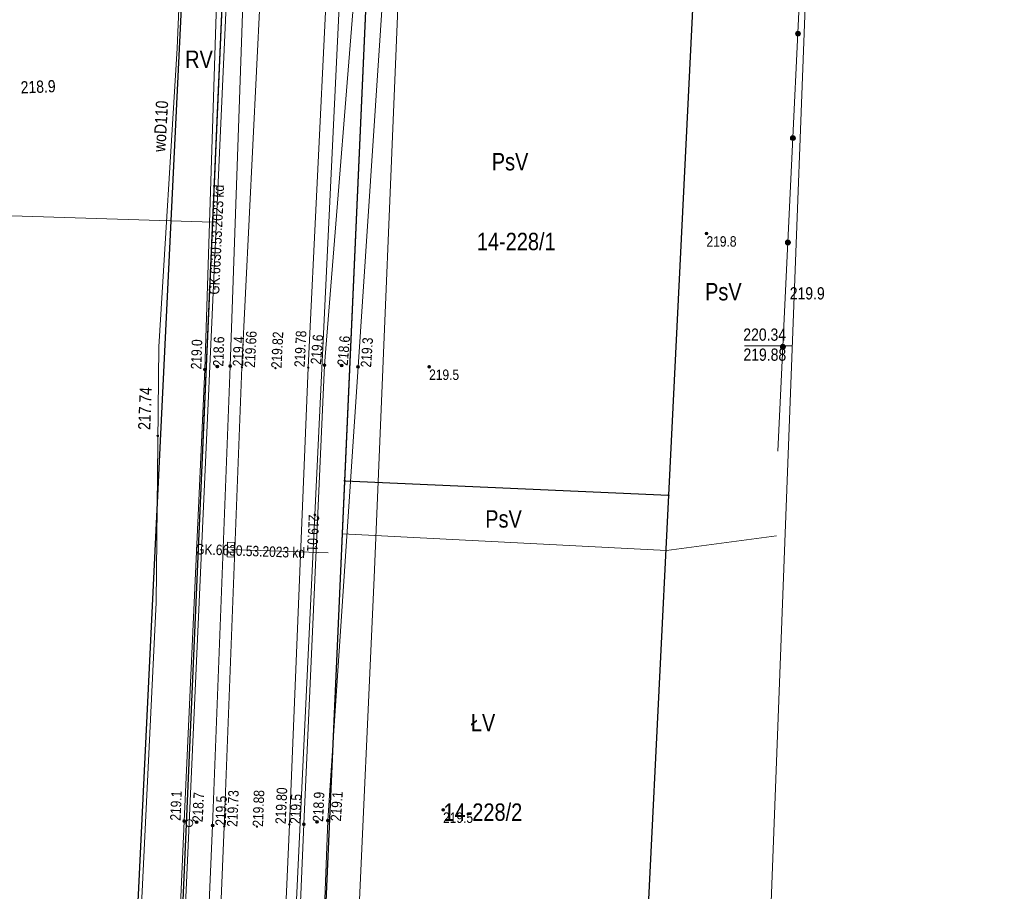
# Model space of a CAD drawing. Header units: metres. Extents: x 0 to 6601798, y -2700 to 5691112.
# Tile 53 of 61: x 6600211 to 6600282, y 5690379 to 5690441. Entities that reach past the tile are written whole.
import ezdxf
from ezdxf.enums import TextEntityAlignment as Align

# ---------------------------------------------------------------- set-up
doc = ezdxf.new("R2010")
doc.units = ezdxf.units.M
doc.header["$MEASUREMENT"] = 0
for name, color, linetype, lineweight in [('AS__Nowe_granice', 150, 'Continuous', 30), ('Kontury', 7, 'Continuous', 5), ('Numery_dzialek', 150, 'Continuous', 5), ('Numery_konturow', 7, 'Continuous', 5), ('OTK_L_0', 7, 'Continuous', 5), ('OTK_L_5', 7, 'Continuous', 5), ('OTR_T_0', 7, 'Continuous', 5), ('OTR_T_1', 7, 'Continuous', 5), ('P_SUK_T_1', 7, 'Continuous', 5), ('P_SUK_T_3', 7, 'Continuous', 5), ('P_SUKP_E_T_0', 7, 'Continuous', 5), ('P_SUKP_L_0', 7, 'Continuous', 5), ('podzial_uzytki', 7, 'Continuous', 5), ('Punkty', 7, 'Continuous', 5), ('SUL_L_1', 7, 'Continuous', 5), ('SUTR_T_0', 7, 'Continuous', 5), ('SZOPO_L_0', 7, 'Continuous', 5), ('UKKOC_T_8', 7, 'Continuous', 5), ('UTTPOM_L_1', 7, 'Continuous', 5), ('UWWOC_T_0', 7, 'Continuous', 5), ('UWWOO_T_0', 7, 'Continuous', 5), ('UWWPM_L_1', 7, 'Continuous', 5), ('Uzytki', 7, 'Continuous', 5), ('WWRPP_T_0', 7, 'Continuous', 5)]:
    doc.layers.add(name, color=color, linetype=linetype, lineweight=lineweight)
doc.styles.add('STYL_ARIAL', font='ARIALN.TTF')

# ---------------------------------------------------------------- blocks, each defined once
blk = doc.blocks.new('GRO')
at = {"color": 7, "flags": 128}
blk.add_lwpolyline([(0, 0.45), (0.318, 0.318), (0.45, 0), (0.318, -0.318), (0, -0.45), (-0.318, -0.318), (-0.45, 0), (-0.318, 0.318), (0, 0.45)], dxfattribs=at)
blk = doc.blocks.new('801')
at = {"color": 0}
for radius in [1, 0.9, 0.8, 0.7, 0.6, 0.5, 0.4, 0.3, 0.2, 0.1]:
    blk.add_circle((0, 0), radius, dxfattribs=at)
blk = doc.blocks.new('403')
at = {"color": 0}
blk.add_circle((0, 0), 0.5, dxfattribs=at)
blk = doc.blocks.new('4_SUKS')
at = {"color": 7, "flags": 128}
blk.add_lwpolyline([(0, 2.5), (1.352, 2.103), (2.274, 1.039), (2.475, -0.356), (1.889, -1.637), (0.704, -2.399), (-0.704, -2.399), (-1.889, -1.637), (-2.475, -0.356), (-2.274, 1.039), (-1.352, 2.103), (0, 2.5)], dxfattribs=at)
blk = doc.blocks.new('509')
at = {"color": 0}
for p, q in [((-5, -2.5), (-5, 2.5)), ((-5, 2.5), (5.5, 2.5)), ((-1.5, 2.5), (-1.5, -2.5)), ((2, 2.5), (2, -2.5)), ((5.5, 2.5), (5.5, -2.5)), ((5.5, -2.5), (-5, -2.5))]:
    blk.add_line(p, q, dxfattribs=at)
blk = doc.blocks.new('4_SUPS')
at = {"color": 7, "flags": 128}
blk.add_lwpolyline([(0, 0.625), (0.442, 0.442), (0.625, 0), (0.442, -0.442), (0, -0.625), (-0.442, -0.442), (-0.625, 0), (-0.442, 0.442), (0, 0.625)], dxfattribs=at)
blk = doc.blocks.new('UGW')
at = {"color": 7, "flags": 128}
blk.add_lwpolyline([(0, 0.625), (0.442, 0.442), (0.625, 0), (0.442, -0.442), (0, -0.625), (-0.442, -0.442), (-0.625, 0), (-0.442, 0.442), (0, 0.625)], dxfattribs=at)

msp = doc.modelspace()

# ---------------------------------------------------------------- linework, layer by layer
at = {"color": 7, "linetype": 'Continuous', "lineweight": 0, "flags": 128}
msp.add_lwpolyline([(6600251.64, 5690029.65), (6600268.02, 5690461.06), (6600281.59, 5690699.83)], dxfattribs=at)
at = {"layer": 'AS__Nowe_granice', "linetype": 'Continuous', "flags": 128}
for points in [[(6600222.91, 5690449.53), (6600207.61, 5690134.2)], [(6600212.06, 5690133.95), (6600225.8, 5690449.36)], [(6600234.28, 5690408.15), (6600236.12, 5690449.37)], [(6600259.5, 5690447.8), (6600257.5, 5690407.12)], [(6600232.41, 5690366.1), (6600234.28, 5690408.15)], [(6600234.28, 5690408.15), (6600257.5, 5690407.12)], [(6600257.5, 5690407.12), (6600255.43, 5690365.07)]]:
    msp.add_lwpolyline(points, dxfattribs=at)
at = {"layer": 'Kontury', "color": 3, "linetype": 'Continuous', "flags": 128}
for points in [[(6600224.81, 5690426.69), (6600225.8, 5690449.36)], [(6600236.12, 5690449.37), (6600234.11, 5690404.34)], [(6600194.41, 5690427.66), (6600224.81, 5690426.69)], [(6600218.34, 5690278.96), (6600224.81, 5690426.69)], [(6600234.11, 5690404.34), (6600230.54, 5690324.2)], [(6600234.11, 5690404.34), (6600257.37, 5690403.13)]]:
    msp.add_lwpolyline(points, dxfattribs=at)
at = {"layer": 'OTK_L_0', "color": 7, "linetype": 'Continuous', "flags": 128}
for points in [[(6600226.9, 5690416.294), (6600228.22, 5690442.863)], [(6600232.943, 5690442.807), (6600231.666, 5690416.264)], [(6600225.641, 5690383.336), (6600226.9, 5690416.294)], [(6600231.666, 5690416.264), (6600230.306, 5690383.485)], [(6600230.306, 5690383.485), (6600228.725, 5690347.58)], [(6600224.165, 5690348.001), (6600225.641, 5690383.336)]]:
    msp.add_lwpolyline(points, dxfattribs=at)
at = {"layer": 'OTK_L_5', "color": 7, "linetype": 'Continuous', "flags": 128}
for points in [[(6600235.386, 5690448.376), (6600232.833, 5690416.444)], [(6600235.232, 5690416.315), (6600237.382, 5690448.429)], [(6600224.251, 5690416.123), (6600225.089, 5690442.408)], [(6600226.975, 5690442.349), (6600226.056, 5690416.375)], [(6600222.758, 5690383.726), (6600224.251, 5690416.123)], [(6600226.056, 5690416.375), (6600224.806, 5690383.409)], [(6600232.833, 5690416.444), (6600231.347, 5690383.494)], [(6600233.067, 5690383.755), (6600235.232, 5690416.315)], [(6600221.206, 5690348.372), (6600222.758, 5690383.726)], [(6600231.347, 5690383.494), (6600229.809, 5690347.594)], [(6600231.688, 5690347.382), (6600233.067, 5690383.755)], [(6600224.806, 5690383.409), (6600223.267, 5690347.987)]]:
    msp.add_lwpolyline(points, dxfattribs=at)
at = {"layer": 'P_SUKP_L_0', "color": 30, "linetype": 'Continuous', "flags": 128}
for points in [[(6600223.13, 5690383.58), (6600225.96, 5690446.51)], [(6600226.11, 5690403.22), (6600233.1, 5690402.98)], [(6600220.65, 5690328.63), (6600223.13, 5690383.58)]]:
    msp.add_lwpolyline(points, dxfattribs=at)
at = {"layer": 'SUL_L_1', "color": 7, "linetype": 'Continuous', "flags": 128}
for points in [[(6600234.09, 5690446.7), (6600232.14, 5690405.7)], [(6600232.14, 5690405.7), (6600228.69, 5690333.35)]]:
    msp.add_lwpolyline(points, dxfattribs=at)
at = {"layer": 'SZOPO_L_0', "color": 7, "linetype": 'Continuous', "flags": 128}
msp.add_lwpolyline([(6600265.35, 5690410.26), (6600267.03, 5690445.32)], dxfattribs=at)
at = {"layer": 'SZOPO_L_0', "color": 7, "linetype": 'Continuous'}
for centre, radius in [((6600266.786, 5690440.226), 0.175), ((6600266.786, 5690440.226), 0.158), ((6600266.786, 5690440.226), 0.14), ((6600266.786, 5690440.226), 0.122), ((6600266.786, 5690440.226), 0.105), ((6600266.786, 5690440.226), 0.0875), ((6600266.786, 5690440.226), 0.07), ((6600266.786, 5690440.226), 0.0525), ((6600266.786, 5690440.226), 0.035), ((6600266.427, 5690432.734), 0.175), ((6600266.427, 5690432.734), 0.158), ((6600266.427, 5690432.734), 0.14), ((6600266.427, 5690432.734), 0.122), ((6600266.427, 5690432.734), 0.105), ((6600266.427, 5690432.734), 0.0875), ((6600266.427, 5690432.734), 0.07), ((6600266.427, 5690432.734), 0.0525), ((6600266.427, 5690432.734), 0.035), ((6600266.068, 5690425.243), 0.175), ((6600266.068, 5690425.243), 0.158), ((6600266.068, 5690425.243), 0.14), ((6600266.068, 5690425.243), 0.122), ((6600266.068, 5690425.243), 0.105), ((6600266.068, 5690425.243), 0.0875), ((6600266.068, 5690425.243), 0.07), ((6600266.068, 5690425.243), 0.0525), ((6600266.068, 5690425.243), 0.035), ((6600265.709, 5690417.751), 0.175), ((6600265.709, 5690417.751), 0.158), ((6600265.709, 5690417.751), 0.14), ((6600265.709, 5690417.751), 0.122), ((6600265.709, 5690417.751), 0.105), ((6600265.709, 5690417.751), 0.0875), ((6600265.709, 5690417.751), 0.07), ((6600265.709, 5690417.751), 0.0525), ((6600265.709, 5690417.751), 0.035)]:
    msp.add_circle(centre, radius, dxfattribs=at)
at = {"layer": 'UKKOC_T_8', "color": 30, "linetype": 'Continuous', "flags": 128}
for points in [[(6600262.96, 5690417.834), (6600266.315, 5690417.834)], [(6600266.377, 5690417.796), (6600266.315, 5690417.834)]]:
    msp.add_lwpolyline(points, dxfattribs=at)
at = {"layer": 'UTTPOM_L_1', "color": 30, "linetype": 'Continuous', "flags": 128}
for points in [[(6600236.397, 5690401.174), (6600238.285, 5690446.691)], [(6600233.956, 5690347.605), (6600236.397, 5690401.174)]]:
    msp.add_lwpolyline(points, dxfattribs=at)
at = {"layer": 'UWWPM_L_1', "color": 161, "linetype": 'Continuous', "flags": 128}
for points in [[(6600223.605, 5690470.92), (6600222.251, 5690439.193)], [(6600222.251, 5690439.193), (6600220.936, 5690417.756)], [(6600220.936, 5690417.756), (6600220.744, 5690399.408)], [(6600220.744, 5690399.408), (6600218.094, 5690344.638)]]:
    msp.add_lwpolyline(points, dxfattribs=at)
at = {"layer": 'Uzytki', "color": 3, "linetype": 'Continuous', "flags": 128}
for points in [[(6600224.81, 5690426.69), (6600225.8, 5690449.36)], [(6600236.12, 5690449.37), (6600234.11, 5690404.34)], [(6600194.41, 5690427.66), (6600224.81, 5690426.69)], [(6600218.34, 5690278.96), (6600224.81, 5690426.69)], [(6600234.11, 5690404.34), (6600230.54, 5690324.2)], [(6600265.255, 5690404.183), (6600257.37, 5690403.13)]]:
    msp.add_lwpolyline(points, dxfattribs=at)

# ---------------------------------------------------------------- block references
at = {"layer": 'OTR_T_0', "color": 7, "linetype": 'Continuous', "xscale": 0.1, "yscale": 0.1, "zscale": 0.1, "rotation": 0.0008399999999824}
for p in [(6600226.9, 5690416.294), (6600229.311, 5690416.225), (6600231.666, 5690416.264), (6600230.306, 5690383.485), (6600225.641, 5690383.336), (6600227.978, 5690383.326)]:
    msp.add_blockref('403', p, dxfattribs=at)
at = {"layer": 'OTR_T_1', "color": 7, "linetype": 'Continuous', "xscale": 0.1, "yscale": 0.1, "zscale": 0.1}
msp.add_blockref('801', (6600260.23, 5690425.88), dxfattribs=at)
at = {"layer": 'OTR_T_1', "color": 7, "linetype": 'Continuous', "xscale": 0.1, "yscale": 0.1, "zscale": 0.1, "rotation": 0.0008399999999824}
for p in [(6600224.251, 5690416.123), (6600225.138, 5690416.349), (6600226.056, 5690416.375), (6600232.833, 5690416.444), (6600234.056, 5690416.408), (6600235.232, 5690416.315), (6600240.334, 5690416.314), (6600241.335, 5690384.532), (6600222.758, 5690383.726), (6600223.656, 5690383.653), (6600224.806, 5690383.409), (6600231.347, 5690383.494), (6600232.29, 5690383.676), (6600233.067, 5690383.755)]:
    msp.add_blockref('801', p, dxfattribs=at)
at = {"layer": 'P_SUK_T_1', "color": 7, "linetype": 'Continuous', "xscale": 0.1, "yscale": 0.1, "zscale": 0.1, "rotation": 268.38489}
msp.add_blockref('509', (6600226.11, 5690403.22), dxfattribs=at)
at = {"layer": 'P_SUK_T_3', "color": 30, "linetype": 'Continuous', "xscale": 0.1, "yscale": 0.1, "zscale": 0.1}
msp.add_blockref('4_SUKS', (6600223.13, 5690383.58), dxfattribs=at)
at = {"layer": 'Punkty', "color": 7, "linetype": 'Continuous', "xscale": 0.1, "yscale": 0.1, "zscale": 0.1}
for p in [(6600234.28, 5690408.15), (6600257.5, 5690407.12)]:
    msp.add_blockref('GRO', p, dxfattribs=at)
at = {"layer": 'SUTR_T_0', "color": 30, "linetype": 'Continuous', "xscale": 0.1, "yscale": 0.1, "zscale": 0.1}
msp.add_blockref('4_SUPS', (6600232.14, 5690405.7), dxfattribs=at)
at = {"layer": 'UWWOC_T_0', "color": 161, "linetype": 'Continuous', "xscale": 0.1, "yscale": 0.1, "zscale": 0.1, "rotation": 2.39496}
msp.add_blockref('UGW', (6600220.87, 5690411.359), dxfattribs=at)

# ---------------------------------------------------------------- texts
at = {"layer": 'Numery_dzialek', "linetype": 'Continuous', "style": 'STYL_ARIAL'}
for s, p in [('14-228/1', (6600243.756, 5690425.94)), ('14-228/2', (6600241.36, 5690384.991))]:
    msp.add_text(s, height=1.25, dxfattribs=at).set_placement(p, align=Align.TOP_LEFT)
at = {"layer": 'Numery_konturow', "color": 3, "linetype": 'Continuous', "style": 'STYL_ARIAL'}
msp.add_text('RV', height=1.25, dxfattribs=at).set_placement((6600222.834, 5690439.015), align=Align.TOP_LEFT)
at = {"layer": 'OTR_T_0', "color": 7, "linetype": 'Continuous', "style": 'STYL_ARIAL'}
for s, rotation, p in [('219.66', 87.2, (6600227.087, 5690416.285)), ('219.73', 87.8, (6600225.828, 5690383.329))]:
    msp.add_text(s, height=0.75, rotation=rotation, dxfattribs=at).set_placement(p, align=Align.TOP_LEFT)
for s, rotation, p in [('219.82', 87.2, (6600229.373, 5690416.222)), ('219.88', 87.8, (6600228.041, 5690383.324))]:
    msp.add_text(s, height=0.75, rotation=rotation, dxfattribs=at).set_placement(p, align=Align.MIDDLE_LEFT)
for s, rotation, p in [('219.78', 87.2, (6600231.631, 5690416.266)), ('219.80', 87.6, (6600230.271, 5690383.486))]:
    msp.add_text(s, height=0.75, rotation=rotation, dxfattribs=at).set_placement(p, align=Align.BOTTOM_LEFT)
at = {"layer": 'OTR_T_1', "color": 7, "linetype": 'Continuous', "style": 'STYL_ARIAL'}
for s, p in [('219.8', (6600260.23, 5690425.692)), ('219.5', (6600240.334, 5690416.127)), ('219.5', (6600241.335, 5690384.344))]:
    msp.add_text(s, height=0.75, dxfattribs=at).set_placement(p, align=Align.TOP_LEFT)
for s, rotation, p in [('218.6', 88.2, (6600225.201, 5690416.347)), ('218.6', 85.4, (6600234.118, 5690416.403)), ('218.7', 87.4, (6600223.718, 5690383.65)), ('218.9', 87.4, (6600232.352, 5690383.673))]:
    msp.add_text(s, height=0.75, rotation=rotation, dxfattribs=at).set_placement(p, align=Align.MIDDLE_LEFT)
for s, rotation, p in [('219.4', 88, (6600226.243, 5690416.369)), ('219.3', 86.2, (6600235.419, 5690416.303)), ('219.5', 87.8, (6600224.993, 5690383.402)), ('219.1', 86.2, (6600233.254, 5690383.743))]:
    msp.add_text(s, height=0.75, rotation=rotation, dxfattribs=at).set_placement(p, align=Align.TOP_LEFT)
for s, rotation, p in [('219.6', 85.4, (6600232.798, 5690416.447)), ('219.0', 88.2, (6600224.216, 5690416.124)), ('219.1', 87.4, (6600222.723, 5690383.728)), ('219.5', 87.4, (6600231.312, 5690383.496))]:
    msp.add_text(s, height=0.75, rotation=rotation, dxfattribs=at).set_placement(p, align=Align.BOTTOM_LEFT)
at = {"layer": 'P_SUKP_E_T_0', "color": 30, "linetype": 'Continuous', "style": 'STYL_ARIAL'}
for rotation, p in [(87.4251, (6600225.075, 5690425.446)), (358.0335, (6600227.495, 5690403.11))]:
    msp.add_text('GK.6630.53.2023 kd', height=0.75, rotation=rotation, dxfattribs=at).set_placement(p, align=Align.MIDDLE_CENTER)
at = {"layer": 'podzial_uzytki', "color": 3, "linetype": 'Continuous', "style": 'STYL_ARIAL'}
for s, p in [('PsV', (6600244.825, 5690431.665)), ('PsV', (6600260.125, 5690422.337)), ('PsV', (6600244.357, 5690406.033)), ('ŁV', (6600243.326, 5690391.411))]:
    msp.add_text(s, height=1.25, dxfattribs=at).set_placement(p, align=Align.TOP_LEFT)
at = {"layer": 'SUTR_T_0', "color": 30, "linetype": 'Continuous', "style": 'STYL_ARIAL'}
msp.add_text('219.01', height=0.75, rotation=267.2, dxfattribs=at).set_placement((6600232.078, 5690405.703), align=Align.MIDDLE_LEFT)
at = {"layer": 'UKKOC_T_8', "color": 30, "linetype": 'Continuous', "style": 'STYL_ARIAL'}
for s, p in [('220.34', (6600262.869, 5690419.069)), ('219.88', (6600262.879, 5690417.632))]:
    msp.add_text(s, height=0.875, dxfattribs=at).set_placement(p, align=Align.TOP_LEFT)
at = {"layer": 'UWWOC_T_0', "color": 161, "linetype": 'Continuous', "style": 'STYL_ARIAL'}
msp.add_text('217.74', height=0.875, rotation=87.7949, dxfattribs=at).set_placement((6600220.592, 5690411.771), align=Align.BOTTOM_LEFT)
at = {"layer": 'UWWOO_T_0', "color": 161, "linetype": 'Continuous', "style": 'STYL_ARIAL'}
msp.add_text('woD110', height=0.875, rotation=86.6903, dxfattribs=at).set_placement((6600221.67, 5690431.708), align=Align.BOTTOM_LEFT)
at = {"layer": 'WWRPP_T_0', "color": 7, "linetype": 'Continuous', "style": 'STYL_ARIAL'}
msp.add_text('218.9', height=0.875, rotation=2.3847, dxfattribs=at).set_placement((6600211.063, 5690435.666), align=Align.BOTTOM_LEFT)
msp.add_text('219.9', height=0.875, dxfattribs=at).set_placement((6600266.201, 5690420.893), align=Align.BOTTOM_LEFT)

doc.saveas('drawing.dxf')
